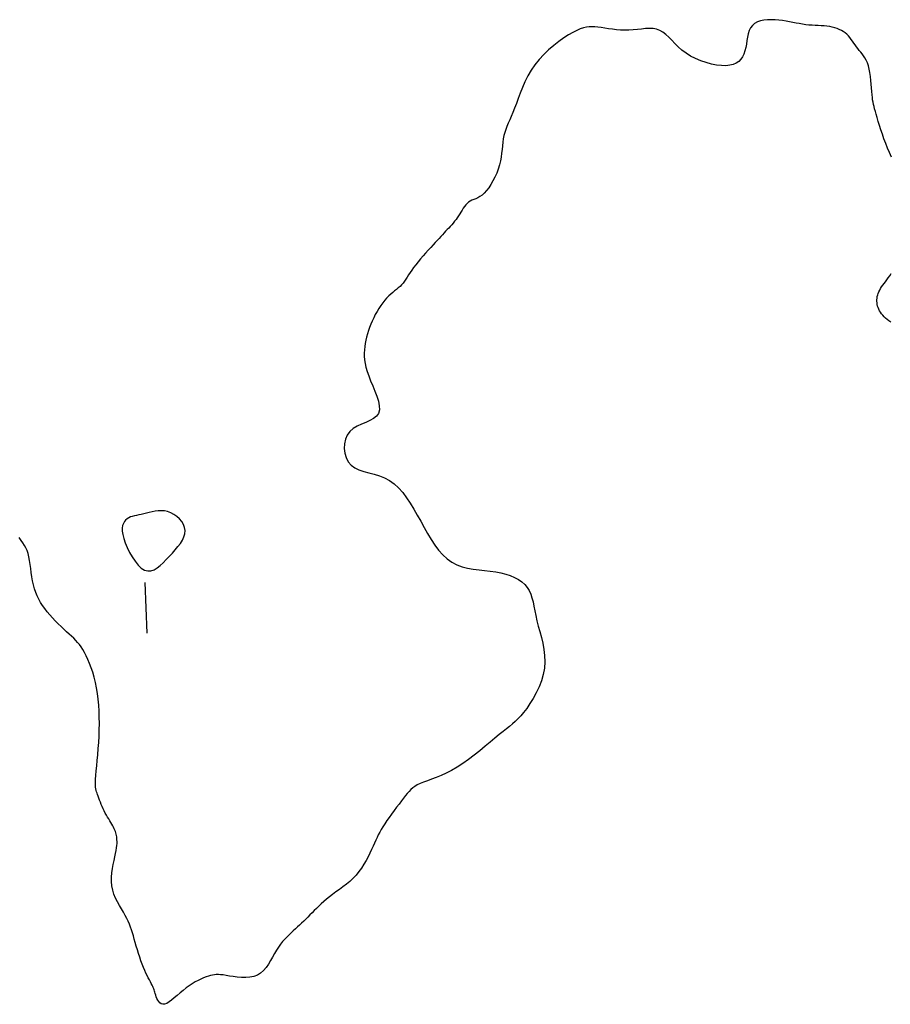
# Model space of a CAD drawing. Header units: millimetres. Extents: x 32690613 to 32693367, y 5343692 to 5344708.
# Tile 38 of 256: x 32692298 to 32692315, y 5343769 to 5343788. Entities that reach past the tile are written whole.
import ezdxf

# ---------------------------------------------------------------- set-up
doc = ezdxf.new("R2010")
doc.units = ezdxf.units.MM
doc.header["$LTSCALE"] = 20
doc.layers.add('02-DGM_HL_495.00', color=142, linetype='Continuous')

msp = doc.modelspace()

# ---------------------------------------------------------------- linework, layer by layer
at = {"layer": '02-DGM_HL_495.00', "elevation": 495, "flags": 128}
for points in [[(32692315.465, 5343785.345), (32692315.426, 5343785.431), (32692315.388, 5343785.52), (32692315.353, 5343785.612), (32692315.319, 5343785.703), (32692315.287, 5343785.795), (32692315.258, 5343785.884), (32692315.231, 5343785.969), (32692315.206, 5343786.05), (32692315.184, 5343786.124), (32692315.165, 5343786.19), (32692315.148, 5343786.248), (32692315.134, 5343786.298), (32692315.122, 5343786.344), (32692315.111, 5343786.387), (32692315.103, 5343786.43), (32692315.095, 5343786.475), (32692315.089, 5343786.524), (32692315.083, 5343786.579), (32692315.078, 5343786.642), (32692315.072, 5343786.712), (32692315.066, 5343786.786), (32692315.059, 5343786.862), (32692315.051, 5343786.939), (32692315.04, 5343787.015), (32692315.027, 5343787.086), (32692315.011, 5343787.151), (32692314.991, 5343787.209), (32692314.968, 5343787.261), (32692314.943, 5343787.306), (32692314.916, 5343787.347), (32692314.888, 5343787.385), (32692314.859, 5343787.421), (32692314.831, 5343787.456), (32692314.803, 5343787.491), (32692314.776, 5343787.527), (32692314.75, 5343787.564), (32692314.724, 5343787.601), (32692314.698, 5343787.638), (32692314.671, 5343787.674), (32692314.644, 5343787.709), (32692314.614, 5343787.743), (32692314.583, 5343787.774), (32692314.549, 5343787.803), (32692314.513, 5343787.829), (32692314.475, 5343787.852), (32692314.433, 5343787.872), (32692314.39, 5343787.89), (32692314.343, 5343787.905), (32692314.295, 5343787.918), (32692314.244, 5343787.928), (32692314.19, 5343787.935), (32692314.134, 5343787.94), (32692314.076, 5343787.944), (32692314.017, 5343787.947), (32692313.956, 5343787.949), (32692313.895, 5343787.953), (32692313.832, 5343787.958), (32692313.77, 5343787.965), (32692313.707, 5343787.974), (32692313.643, 5343787.985), (32692313.579, 5343787.997), (32692313.514, 5343788.01), (32692313.448, 5343788.023), (32692313.38, 5343788.035), (32692313.31, 5343788.046), (32692313.238, 5343788.055), (32692313.164, 5343788.061), (32692313.089, 5343788.064), (32692313.014, 5343788.062), (32692312.943, 5343788.054), (32692312.875, 5343788.04), (32692312.813, 5343788.019), (32692312.759, 5343787.99), (32692312.714, 5343787.951), (32692312.679, 5343787.903), (32692312.653, 5343787.847), (32692312.633, 5343787.785), (32692312.619, 5343787.718), (32692312.607, 5343787.649), (32692312.595, 5343787.579), (32692312.583, 5343787.511), (32692312.567, 5343787.445), (32692312.545, 5343787.384), (32692312.518, 5343787.329), (32692312.484, 5343787.281), (32692312.443, 5343787.239), (32692312.393, 5343787.204), (32692312.335, 5343787.178), (32692312.267, 5343787.16), (32692312.189, 5343787.152), (32692312.101, 5343787.154), (32692312.004, 5343787.165), (32692311.902, 5343787.185), (32692311.797, 5343787.213), (32692311.692, 5343787.25), (32692311.589, 5343787.293), (32692311.491, 5343787.343), (32692311.401, 5343787.4), (32692311.32, 5343787.461), (32692311.247, 5343787.526), (32692311.181, 5343787.592), (32692311.12, 5343787.656), (32692311.061, 5343787.717), (32692311.003, 5343787.771), (32692310.944, 5343787.817), (32692310.883, 5343787.852), (32692310.817, 5343787.874), (32692310.747, 5343787.886), (32692310.673, 5343787.889), (32692310.597, 5343787.886), (32692310.517, 5343787.879), (32692310.437, 5343787.87), (32692310.354, 5343787.861), (32692310.271, 5343787.856), (32692310.188, 5343787.855), (32692310.105, 5343787.858), (32692310.023, 5343787.865), (32692309.944, 5343787.874), (32692309.867, 5343787.885), (32692309.793, 5343787.896), (32692309.723, 5343787.906), (32692309.657, 5343787.915), (32692309.597, 5343787.922), (32692309.54, 5343787.925), (32692309.484, 5343787.924), (32692309.428, 5343787.917), (32692309.369, 5343787.903), (32692309.307, 5343787.882), (32692309.238, 5343787.852), (32692309.161, 5343787.812), (32692309.075, 5343787.762), (32692308.981, 5343787.702), (32692308.883, 5343787.632), (32692308.782, 5343787.554), (32692308.681, 5343787.468), (32692308.584, 5343787.375), (32692308.492, 5343787.276), (32692308.408, 5343787.171), (32692308.333, 5343787.062), (32692308.269, 5343786.949), (32692308.212, 5343786.836), (32692308.162, 5343786.723), (32692308.118, 5343786.612), (32692308.079, 5343786.505), (32692308.042, 5343786.404), (32692308.007, 5343786.311), (32692307.974, 5343786.226), (32692307.941, 5343786.15), (32692307.91, 5343786.079), (32692307.881, 5343786.014), (32692307.855, 5343785.952), (32692307.832, 5343785.891), (32692307.811, 5343785.831), (32692307.795, 5343785.769), (32692307.783, 5343785.704), (32692307.774, 5343785.637), (32692307.766, 5343785.567), (32692307.759, 5343785.495), (32692307.75, 5343785.42), (32692307.74, 5343785.344), (32692307.726, 5343785.266), (32692307.707, 5343785.187), (32692307.682, 5343785.106), (32692307.652, 5343785.026), (32692307.617, 5343784.948), (32692307.579, 5343784.872), (32692307.537, 5343784.801), (32692307.494, 5343784.736), (32692307.45, 5343784.679), (32692307.406, 5343784.63), (32692307.362, 5343784.592), (32692307.319, 5343784.562), (32692307.278, 5343784.538), (32692307.237, 5343784.52), (32692307.199, 5343784.503), (32692307.162, 5343784.488), (32692307.128, 5343784.471), (32692307.096, 5343784.451), (32692307.067, 5343784.427), (32692307.04, 5343784.398), (32692307.015, 5343784.366), (32692306.991, 5343784.331), (32692306.968, 5343784.294), (32692306.945, 5343784.256), (32692306.922, 5343784.218), (32692306.898, 5343784.18), (32692306.873, 5343784.143), (32692306.847, 5343784.107), (32692306.819, 5343784.072), (32692306.791, 5343784.038), (32692306.762, 5343784.005), (32692306.732, 5343783.972), (32692306.703, 5343783.939), (32692306.673, 5343783.907), (32692306.642, 5343783.874), (32692306.612, 5343783.841), (32692306.58, 5343783.807), (32692306.548, 5343783.772), (32692306.513, 5343783.734), (32692306.476, 5343783.694), (32692306.436, 5343783.651), (32692306.392, 5343783.604), (32692306.346, 5343783.553), (32692306.296, 5343783.5), (32692306.246, 5343783.443), (32692306.194, 5343783.386), (32692306.144, 5343783.328), (32692306.095, 5343783.27), (32692306.049, 5343783.213), (32692306.007, 5343783.158), (32692305.97, 5343783.106), (32692305.937, 5343783.056), (32692305.907, 5343783.009), (32692305.879, 5343782.965), (32692305.852, 5343782.924), (32692305.826, 5343782.885), (32692305.799, 5343782.849), (32692305.77, 5343782.815), (32692305.739, 5343782.784), (32692305.705, 5343782.754), (32692305.669, 5343782.725), (32692305.632, 5343782.695), (32692305.594, 5343782.664), (32692305.554, 5343782.631), (32692305.515, 5343782.594), (32692305.474, 5343782.553), (32692305.435, 5343782.508), (32692305.395, 5343782.457), (32692305.357, 5343782.403), (32692305.319, 5343782.346), (32692305.283, 5343782.286), (32692305.249, 5343782.224), (32692305.217, 5343782.161), (32692305.187, 5343782.097), (32692305.159, 5343782.034), (32692305.134, 5343781.97), (32692305.112, 5343781.907), (32692305.092, 5343781.843), (32692305.075, 5343781.78), (32692305.061, 5343781.717), (32692305.049, 5343781.654), (32692305.039, 5343781.591), (32692305.033, 5343781.528), (32692305.03, 5343781.464), (32692305.03, 5343781.399), (32692305.036, 5343781.33), (32692305.047, 5343781.258), (32692305.063, 5343781.182), (32692305.087, 5343781.099), (32692305.118, 5343781.01), (32692305.156, 5343780.915), (32692305.198, 5343780.814), (32692305.241, 5343780.712), (32692305.279, 5343780.61), (32692305.31, 5343780.512), (32692305.328, 5343780.421), (32692305.331, 5343780.338), (32692305.314, 5343780.268), (32692305.274, 5343780.211), (32692305.215, 5343780.165), (32692305.142, 5343780.126), (32692305.06, 5343780.091), (32692304.974, 5343780.056), (32692304.889, 5343780.016), (32692304.811, 5343779.97), (32692304.744, 5343779.912), (32692304.692, 5343779.84), (32692304.656, 5343779.757), (32692304.636, 5343779.667), (32692304.632, 5343779.574), (32692304.643, 5343779.481), (32692304.67, 5343779.393), (32692304.712, 5343779.313), (32692304.77, 5343779.246), (32692304.842, 5343779.193), (32692304.926, 5343779.153), (32692305.019, 5343779.12), (32692305.12, 5343779.092), (32692305.224, 5343779.065), (32692305.329, 5343779.033), (32692305.433, 5343778.993), (32692305.532, 5343778.942), (32692305.625, 5343778.875), (32692305.711, 5343778.795), (32692305.792, 5343778.703), (32692305.869, 5343778.6), (32692305.942, 5343778.49), (32692306.012, 5343778.374), (32692306.08, 5343778.254), (32692306.148, 5343778.132), (32692306.215, 5343778.01), (32692306.283, 5343777.89), (32692306.354, 5343777.773), (32692306.427, 5343777.663), (32692306.503, 5343777.561), (32692306.584, 5343777.469), (32692306.67, 5343777.388), (32692306.763, 5343777.322), (32692306.863, 5343777.271), (32692306.968, 5343777.233), (32692307.077, 5343777.205), (32692307.189, 5343777.186), (32692307.302, 5343777.171), (32692307.414, 5343777.16), (32692307.525, 5343777.148), (32692307.632, 5343777.133), (32692307.734, 5343777.114), (32692307.831, 5343777.089), (32692307.921, 5343777.059), (32692308.005, 5343777.023), (32692308.081, 5343776.982), (32692308.148, 5343776.935), (32692308.207, 5343776.882), (32692308.256, 5343776.824), (32692308.295, 5343776.761), (32692308.326, 5343776.691), (32692308.351, 5343776.617), (32692308.371, 5343776.537), (32692308.389, 5343776.452), (32692308.407, 5343776.361), (32692308.426, 5343776.265), (32692308.448, 5343776.165), (32692308.476, 5343776.059), (32692308.505, 5343775.949), (32692308.536, 5343775.835), (32692308.563, 5343775.717), (32692308.586, 5343775.597), (32692308.6, 5343775.475), (32692308.605, 5343775.351), (32692308.596, 5343775.225), (32692308.573, 5343775.099), (32692308.537, 5343774.975), (32692308.49, 5343774.853), (32692308.435, 5343774.736), (32692308.374, 5343774.625), (32692308.311, 5343774.522), (32692308.247, 5343774.429), (32692308.186, 5343774.347), (32692308.128, 5343774.278), (32692308.074, 5343774.219), (32692308.02, 5343774.167), (32692307.965, 5343774.12), (32692307.908, 5343774.073), (32692307.847, 5343774.025), (32692307.779, 5343773.972), (32692307.702, 5343773.912), (32692307.617, 5343773.841), (32692307.523, 5343773.762), (32692307.422, 5343773.678), (32692307.316, 5343773.59), (32692307.206, 5343773.503), (32692307.093, 5343773.418), (32692306.981, 5343773.337), (32692306.868, 5343773.265), (32692306.759, 5343773.202), (32692306.652, 5343773.148), (32692306.55, 5343773.102), (32692306.454, 5343773.062), (32692306.363, 5343773.027), (32692306.28, 5343772.996), (32692306.204, 5343772.967), (32692306.138, 5343772.94), (32692306.081, 5343772.912), (32692306.033, 5343772.883), (32692305.99, 5343772.853), (32692305.952, 5343772.821), (32692305.917, 5343772.785), (32692305.882, 5343772.745), (32692305.847, 5343772.701), (32692305.808, 5343772.651), (32692305.766, 5343772.595), (32692305.719, 5343772.535), (32692305.671, 5343772.471), (32692305.621, 5343772.405), (32692305.572, 5343772.337), (32692305.524, 5343772.271), (32692305.478, 5343772.206), (32692305.436, 5343772.144), (32692305.399, 5343772.086), (32692305.367, 5343772.031), (32692305.337, 5343771.978), (32692305.309, 5343771.926), (32692305.283, 5343771.874), (32692305.258, 5343771.82), (32692305.231, 5343771.762), (32692305.204, 5343771.701), (32692305.173, 5343771.635), (32692305.141, 5343771.565), (32692305.105, 5343771.492), (32692305.066, 5343771.417), (32692305.023, 5343771.342), (32692304.976, 5343771.268), (32692304.925, 5343771.197), (32692304.868, 5343771.128), (32692304.808, 5343771.064), (32692304.743, 5343771.004), (32692304.676, 5343770.948), (32692304.607, 5343770.894), (32692304.538, 5343770.843), (32692304.47, 5343770.794), (32692304.404, 5343770.746), (32692304.341, 5343770.698), (32692304.283, 5343770.652), (32692304.228, 5343770.605), (32692304.177, 5343770.559), (32692304.129, 5343770.513), (32692304.083, 5343770.468), (32692304.039, 5343770.424), (32692303.996, 5343770.38), (32692303.954, 5343770.338), (32692303.913, 5343770.297), (32692303.872, 5343770.256), (32692303.831, 5343770.217), (32692303.79, 5343770.178), (32692303.749, 5343770.139), (32692303.708, 5343770.101), (32692303.666, 5343770.062), (32692303.625, 5343770.023), (32692303.583, 5343769.984), (32692303.541, 5343769.944), (32692303.498, 5343769.902), (32692303.456, 5343769.858), (32692303.415, 5343769.811), (32692303.373, 5343769.759), (32692303.333, 5343769.703), (32692303.293, 5343769.642), (32692303.254, 5343769.575), (32692303.215, 5343769.505), (32692303.175, 5343769.434), (32692303.132, 5343769.364), (32692303.086, 5343769.298), (32692303.035, 5343769.238), (32692302.978, 5343769.187), (32692302.914, 5343769.147), (32692302.842, 5343769.12), (32692302.764, 5343769.105), (32692302.683, 5343769.099), (32692302.6, 5343769.101), (32692302.517, 5343769.108), (32692302.438, 5343769.118), (32692302.363, 5343769.13), (32692302.296, 5343769.141), (32692302.237, 5343769.15), (32692302.186, 5343769.156), (32692302.142, 5343769.159), (32692302.101, 5343769.159), (32692302.063, 5343769.156), (32692302.026, 5343769.149), (32692301.987, 5343769.14), (32692301.946, 5343769.128), (32692301.901, 5343769.112), (32692301.851, 5343769.092), (32692301.798, 5343769.069), (32692301.743, 5343769.043), (32692301.685, 5343769.012), (32692301.626, 5343768.977), (32692301.565, 5343768.937), (32692301.505, 5343768.894), (32692301.444, 5343768.845), (32692301.384, 5343768.795), (32692301.326, 5343768.744), (32692301.27, 5343768.696), (32692301.217, 5343768.653), (32692301.167, 5343768.616), (32692301.121, 5343768.588), (32692301.079, 5343768.572), (32692301.043, 5343768.57), (32692301.012, 5343768.579), (32692300.985, 5343768.597), (32692300.962, 5343768.623), (32692300.943, 5343768.653), (32692300.927, 5343768.687), (32692300.914, 5343768.721), (32692300.903, 5343768.753), (32692300.893, 5343768.782), (32692300.885, 5343768.808), (32692300.878, 5343768.833), (32692300.87, 5343768.855), (32692300.863, 5343768.878), (32692300.854, 5343768.901), (32692300.843, 5343768.925), (32692300.83, 5343768.952), (32692300.815, 5343768.982), (32692300.797, 5343769.015), (32692300.777, 5343769.052), (32692300.755, 5343769.092), (32692300.732, 5343769.137), (32692300.708, 5343769.187), (32692300.684, 5343769.241), (32692300.659, 5343769.3), (32692300.634, 5343769.364), (32692300.61, 5343769.432), (32692300.586, 5343769.503), (32692300.563, 5343769.575), (32692300.54, 5343769.649), (32692300.518, 5343769.721), (32692300.497, 5343769.792), (32692300.477, 5343769.86), (32692300.459, 5343769.924), (32692300.44, 5343769.985), (32692300.422, 5343770.043), (32692300.402, 5343770.1), (32692300.38, 5343770.156), (32692300.356, 5343770.213), (32692300.329, 5343770.271), (32692300.298, 5343770.331), (32692300.262, 5343770.394), (32692300.223, 5343770.459), (32692300.183, 5343770.528), (32692300.144, 5343770.599), (32692300.108, 5343770.673), (32692300.076, 5343770.75), (32692300.051, 5343770.83), (32692300.033, 5343770.913), (32692300.025, 5343770.998), (32692300.026, 5343771.084), (32692300.033, 5343771.171), (32692300.045, 5343771.256), (32692300.06, 5343771.339), (32692300.077, 5343771.417), (32692300.093, 5343771.491), (32692300.108, 5343771.558), (32692300.119, 5343771.617), (32692300.128, 5343771.669), (32692300.133, 5343771.715), (32692300.136, 5343771.756), (32692300.136, 5343771.792), (32692300.135, 5343771.825), (32692300.132, 5343771.855), (32692300.129, 5343771.884), (32692300.124, 5343771.911), (32692300.118, 5343771.938), (32692300.112, 5343771.965), (32692300.104, 5343771.992), (32692300.094, 5343772.019), (32692300.082, 5343772.047), (32692300.069, 5343772.076), (32692300.053, 5343772.106), (32692300.035, 5343772.137), (32692300.015, 5343772.17), (32692299.994, 5343772.204), (32692299.972, 5343772.24), (32692299.949, 5343772.277), (32692299.926, 5343772.316), (32692299.903, 5343772.356), (32692299.882, 5343772.398), (32692299.861, 5343772.44), (32692299.842, 5343772.484), (32692299.824, 5343772.528), (32692299.807, 5343772.571), (32692299.792, 5343772.612), (32692299.778, 5343772.651), (32692299.764, 5343772.688), (32692299.752, 5343772.721), (32692299.741, 5343772.75), (32692299.731, 5343772.777), (32692299.723, 5343772.804), (32692299.716, 5343772.834), (32692299.712, 5343772.869), (32692299.71, 5343772.91), (32692299.71, 5343772.962), (32692299.712, 5343773.025), (32692299.718, 5343773.101), (32692299.726, 5343773.19), (32692299.735, 5343773.289), (32692299.745, 5343773.397), (32692299.756, 5343773.512), (32692299.766, 5343773.632), (32692299.774, 5343773.755), (32692299.781, 5343773.88), (32692299.785, 5343774.005), (32692299.787, 5343774.13), (32692299.785, 5343774.253), (32692299.781, 5343774.375), (32692299.773, 5343774.495), (32692299.762, 5343774.612), (32692299.748, 5343774.726), (32692299.73, 5343774.837), (32692299.708, 5343774.944), (32692299.683, 5343775.046), (32692299.655, 5343775.143), (32692299.626, 5343775.234), (32692299.594, 5343775.32), (32692299.561, 5343775.399), (32692299.528, 5343775.472), (32692299.494, 5343775.537), (32692299.46, 5343775.594), (32692299.426, 5343775.646), (32692299.392, 5343775.692), (32692299.356, 5343775.735), (32692299.318, 5343775.775), (32692299.278, 5343775.816), (32692299.235, 5343775.857), (32692299.188, 5343775.9), (32692299.137, 5343775.947), (32692299.084, 5343775.997), (32692299.028, 5343776.05), (32692298.971, 5343776.105), (32692298.914, 5343776.163), (32692298.859, 5343776.221), (32692298.805, 5343776.281), (32692298.754, 5343776.342), (32692298.706, 5343776.403), (32692298.663, 5343776.464), (32692298.623, 5343776.527), (32692298.587, 5343776.591), (32692298.556, 5343776.657), (32692298.527, 5343776.726), (32692298.503, 5343776.798), (32692298.483, 5343776.873), (32692298.466, 5343776.953), (32692298.452, 5343777.034), (32692298.439, 5343777.117), (32692298.428, 5343777.2), (32692298.417, 5343777.28), (32692298.405, 5343777.357), (32692298.391, 5343777.429), (32692298.375, 5343777.495), (32692298.355, 5343777.553), (32692298.331, 5343777.606), (32692298.304, 5343777.655), (32692298.273, 5343777.704), (32692298.238, 5343777.755), (32692298.198, 5343777.81)], [(32692315.456, 5343782.078), (32692315.418, 5343782.101), (32692315.382, 5343782.126), (32692315.35, 5343782.153), (32692315.321, 5343782.181), (32692315.295, 5343782.211), (32692315.272, 5343782.241), (32692315.251, 5343782.272), (32692315.233, 5343782.302), (32692315.218, 5343782.333), (32692315.205, 5343782.364), (32692315.194, 5343782.395), (32692315.187, 5343782.425), (32692315.181, 5343782.457), (32692315.179, 5343782.488), (32692315.179, 5343782.519), (32692315.182, 5343782.55), (32692315.187, 5343782.582), (32692315.195, 5343782.613), (32692315.205, 5343782.645), (32692315.218, 5343782.677), (32692315.234, 5343782.709), (32692315.252, 5343782.741), (32692315.273, 5343782.773), (32692315.296, 5343782.806), (32692315.321, 5343782.84), (32692315.348, 5343782.875), (32692315.376, 5343782.912), (32692315.404, 5343782.952), (32692315.434, 5343782.995), (32692315.463, 5343783.041)], [(32692300.73, 5343775.919), (32692300.691, 5343776.918)]]:
    msp.add_lwpolyline(points, dxfattribs=at)
msp.add_lwpolyline([(32692301.136, 5343778.325), (32692301.073, 5343778.339), (32692301.011, 5343778.343), (32692300.949, 5343778.341), (32692300.889, 5343778.333), (32692300.83, 5343778.321), (32692300.773, 5343778.307), (32692300.718, 5343778.293), (32692300.665, 5343778.279), (32692300.615, 5343778.268), (32692300.567, 5343778.258), (32692300.522, 5343778.249), (32692300.479, 5343778.24), (32692300.439, 5343778.23), (32692300.402, 5343778.218), (32692300.367, 5343778.202), (32692300.336, 5343778.183), (32692300.307, 5343778.158), (32692300.282, 5343778.128), (32692300.262, 5343778.091), (32692300.247, 5343778.047), (32692300.24, 5343777.996), (32692300.24, 5343777.937), (32692300.249, 5343777.868), (32692300.268, 5343777.791), (32692300.297, 5343777.704), (32692300.335, 5343777.612), (32692300.382, 5343777.517), (32692300.435, 5343777.426), (32692300.493, 5343777.341), (32692300.554, 5343777.267), (32692300.617, 5343777.207), (32692300.681, 5343777.168), (32692300.744, 5343777.15), (32692300.807, 5343777.153), (32692300.869, 5343777.174), (32692300.93, 5343777.209), (32692300.99, 5343777.255), (32692301.051, 5343777.311), (32692301.111, 5343777.373), (32692301.171, 5343777.437), (32692301.231, 5343777.502), (32692301.288, 5343777.567), (32692301.342, 5343777.631), (32692301.39, 5343777.696), (32692301.43, 5343777.76), (32692301.461, 5343777.824), (32692301.479, 5343777.887), (32692301.485, 5343777.95), (32692301.475, 5343778.012), (32692301.451, 5343778.072), (32692301.416, 5343778.129), (32692301.371, 5343778.181), (32692301.319, 5343778.229), (32692301.261, 5343778.269), (32692301.199, 5343778.302)], close=True, dxfattribs=at)

doc.saveas('drawing.dxf')
